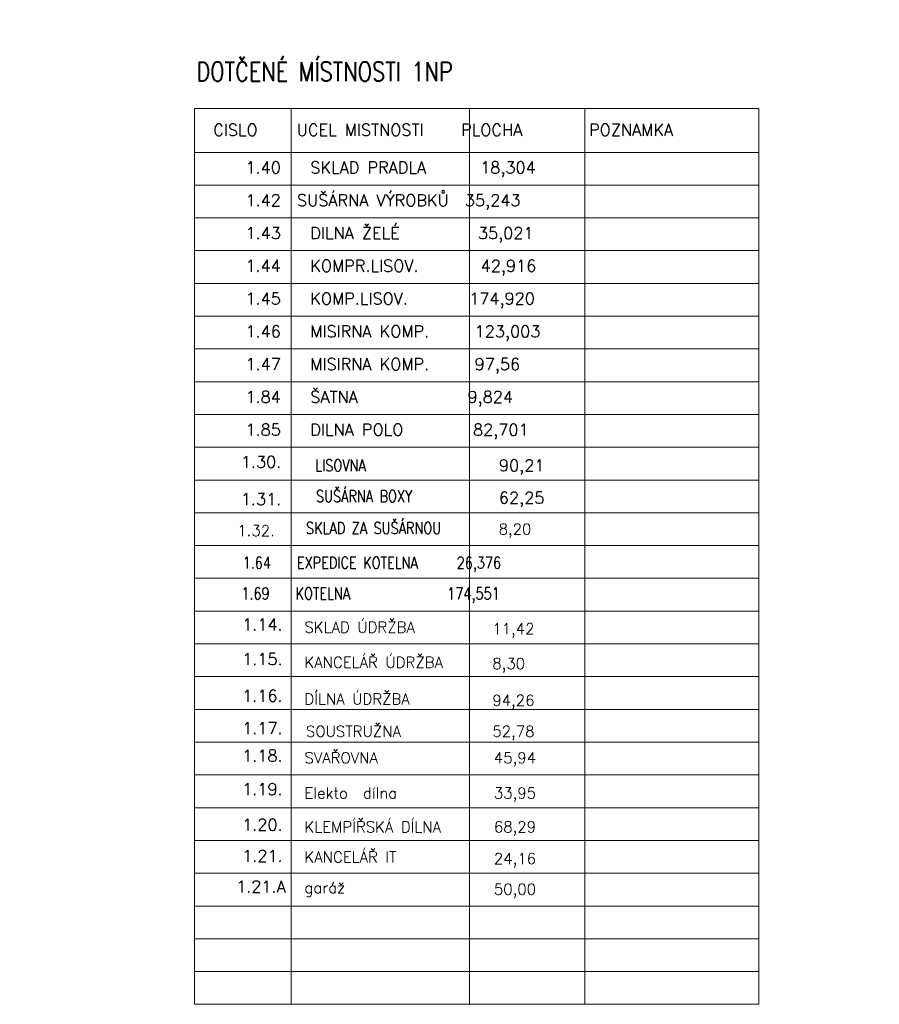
# Model space of a CAD drawing. Header units: millimetres. Extents: x -238874 to 551972, y -298952 to 658415.
# Tile 186 of 256: x 146006 to 161745, y 39633 to 57662. Entities that reach past the tile are written whole.
import ezdxf

# ---------------------------------------------------------------- set-up
doc = ezdxf.new("R2010")
doc.units = ezdxf.units.MM
doc.header["$LTSCALE"] = 20
doc.layers.add('00_HEDVIKA _KRESBA', color=1, linetype='Continuous')
doc.layers.add('CZ', color=255, linetype='Continuous')
doc.layers.add('CKTEXTY_MALE', color=140, linetype='Continuous', lineweight=18)
doc.layers.add('PRUCHODY', color=7, linetype='Continuous', lineweight=18)
doc.styles.add('ROMANS', font='romans', dxfattribs={"width": 0.8})
doc.styles.get("Standard").update_dxf_attribs({"font": 'simplex.shx', "width": 0.8})

msp = doc.modelspace()

# ---------------------------------------------------------------- linework, layer by layer
at = {"layer": 'PRUCHODY', "color": 7}
for p, q in [((149204.206, 46833.372), (149204.206, 56033.372)), ((149204.206, 56033.372), (159541.692, 56033.372)), ((150976.123, 46833.372), (150976.123, 56033.372)), ((154242.962, 46833.372), (154242.962, 56033.372)), ((156350.422, 46833.372), (156350.422, 56033.372)), ((159541.692, 56033.372), (159541.692, 46833.372)), ((149204.206, 55233.372), (159541.692, 55233.372)), ((149204.206, 54633.372), (159541.692, 54633.372)), ((149204.206, 54633.372), (159541.692, 54633.372)), ((149204.206, 54033.372), (159541.692, 54033.372)), ((149204.206, 53433.372), (159541.692, 53433.372)), ((149204.206, 52833.372), (159541.692, 52833.372)), ((149204.206, 52233.372), (159541.692, 52233.372)), ((149204.206, 51633.372), (159541.692, 51633.372)), ((149204.206, 51633.372), (159541.692, 51633.372)), ((149204.206, 51033.372), (159541.692, 51033.372)), ((149204.206, 51033.372), (159541.692, 51033.372)), ((149204.206, 50433.372), (159541.692, 50433.372)), ((149204.206, 49833.372), (159541.692, 49833.372)), ((149204.206, 49833.372), (159541.692, 49833.372)), ((149204.206, 49233.372), (159541.692, 49233.372)), ((149204.206, 39633.372), (149204.206, 48833.372)), ((150976.123, 39633.372), (150976.123, 48833.372)), ((154242.962, 39633.372), (154242.962, 48833.372)), ((156350.422, 39633.372), (156350.422, 48833.372)), ((159541.692, 48833.372), (159541.692, 39633.372)), ((149204.206, 48633.372), (159541.692, 48633.372)), ((149204.206, 48633.372), (159541.692, 48633.372)), ((149204.206, 48033.372), (159541.692, 48033.372)), ((149204.206, 47433.372), (159541.692, 47433.372)), ((149204.206, 46833.372), (159541.692, 46833.372)), ((149204.206, 46233.372), (159541.692, 46233.372)), ((149204.206, 45633.372), (159541.692, 45633.372)), ((149204.206, 45033.372), (159541.692, 45033.372)), ((149204.206, 44433.372), (159541.692, 44433.372)), ((149204.206, 44433.372), (159541.692, 44433.372)), ((149204.206, 43833.372), (159541.692, 43833.372)), ((149204.206, 43833.372), (159541.692, 43833.372)), ((149204.206, 43233.372), (159541.692, 43233.372)), ((149204.206, 42633.372), (159541.692, 42633.372)), ((149204.206, 42633.372), (159541.692, 42633.372)), ((149204.206, 42033.372), (159541.692, 42033.372)), ((149204.206, 41433.372), (159541.692, 41433.372)), ((149204.206, 41433.372), (159541.692, 41433.372)), ((149204.206, 40833.372), (159541.692, 40833.372)), ((149204.206, 40233.372), (159541.692, 40233.372)), ((149204.206, 39633.372), (159541.692, 39633.372))]:
    msp.add_line(p, q, dxfattribs=at)

# ---------------------------------------------------------------- texts
at = {"layer": '00_HEDVIKA _KRESBA', "color": 7, "char_height": 216, "attachment_point": 1}
for s, insert, width in [('LISOVNA', (151417.243, 49608.933), 1360.8), ('SUŠÁRNA BOXY', (151431.667, 49044.536), 2332.8), ('SKLAD ZA SUŠÁRNOU', (151249.301, 48461.003), 2993.66115)]:
    msp.add_mtext(s, dxfattribs=dict(at, insert=insert, width=width))
at = {"layer": 'CKTEXTY_MALE', "color": 7, "insert": (149241.861, 56885.864), "char_height": 350, "attachment_point": 1}
msp.add_mtext_dynamic_manual_height_columns('DOTČENÉ MÍSTNOSTI 1NP', width=9267.13323, gutter_width=1250, heights=[0], dxfattribs=at)
at = {"layer": 'CKTEXTY_MALE', "insert": (41215.138, 48082.555), "char_height": 200, "width": 2530.01668, "attachment_point": 1}
msp.add_mtext('\\pi152.87;ÚPRAVA OSTĚNÍ PO \\P\\pi0.49287;OSAZENÍ OKNA ŠTUK \\P\\pi1120.5;+ VÝMALBA', dxfattribs=at)
at = {"layer": 'CZ', "color": 7}
for s, p in [('CISLO    UCEL MISTNOSTI   PLOCHA       POZNAMKA', (149548.803, 55536.355)), ('1.40   SKLAD PRADLA     18,304    ', (150139.565, 54846.611)), ('1.42  SUŠÁRNA VÝROBKŮ  35,243     ', (150139.565, 54246.611)), ('1.43   DILNA ŽELÉ        35,021     ', (150139.565, 53646.611)), ('1.44   KOMPR.LISOV.      42,916     ', (150139.565, 53046.611)), ('1.45   KOMP.LISOV.      174,920    ', (150139.565, 52446.611)), ('1.46   MISIRNA KOMP.    123,003   ', (150139.565, 51846.611)), ('1.47   MISIRNA KOMP.    97,56   ', (150139.565, 51246.611)), ('1.84   ŠATNA            9,824     ', (150139.565, 50646.611)), ('1.85   DILNA POLO       82,701    ', (150139.565, 50046.611)), ('1.30.', (150055.213, 49456.903)), ('90,21', (154779.942, 49392.933)), ('1.31.', (150055.213, 48775.519)), ('62,25', (154779.942, 48800.347)), ('1.14.', (150079.596, 46480.55)), ('1.15.', (150079.596, 45847.585)), ('1.16.', (150079.596, 45174.677)), ('1.17.', (150079.596, 44582.077)), ('1.18.', (150079.596, 44078.155)), ('1.19.', (150079.596, 43465.375)), ('1.20.', (150079.596, 42813.974)), ('1.21.', (150079.596, 42241.557)), ('1.21.A', (149968.537, 41680.104))]:
    msp.add_text(s, height=216, dxfattribs=at).set_placement(p)
at = {"layer": 'CZ', "color": 7, "linetype": 'Continuous', "style": 'ROMANS'}
for s, p in [('1.32.', (149992.031, 48207.986)), ('8,20', (154774.392, 48232.814)), ('SKLAD ÚDRŽBA', (151219.114, 46437.914)), ('11,42', (154660.02, 46409.724)), ('KANCELÁŘ ÚDRŽBA', (151219.114, 45795.73)), ('8,30', (154660.02, 45772.893)), ('DÍLNA ÚDRŽBA', (151219.114, 45122.821)), ('94,26', (154660.02, 45099.984)), ('SOUSTRUŽNA', (151247.318, 44531.707)), ('52,78', (154660.02, 44531.707)), ('SVAŘOVNA', (151219.114, 44046.242)), ('45,94', (154688.224, 44046.242)), ('Elekto  dílna', (151219.114, 43401.405)), ('33,95', (154688.224, 43401.405)), ('KLEMPÍŘSKÁ DÍLNA', (151219.114, 42782.061)), ('68,29', (154688.224, 42782.061)), ('KANCELÁŘ IT', (151219.114, 42230.045)), ('24,16', (154688.224, 42201.855)), ('garáž', (151219.114, 41668.591)), ('50,00', (154688.224, 41640.402))]:
    msp.add_text(s, height=200, dxfattribs=at).set_placement(p)
at = {"layer": 'CZ', "color": 7, "char_height": 216, "width": 7387.2, "attachment_point": 1}
for s, insert in [('1.64    EXPEDICE KOTELNA      26,376   ', (150088.176, 47826.498)), ('1.69    KOTELNA               174,551  ', (150063.812, 47262.611))]:
    msp.add_mtext(s, dxfattribs=dict(at, insert=insert))

# ---------------------------------------------------------------- next in the draw order: texts
at = {"layer": 'CKTEXTY_MALE', "insert": (84697.574, 57562.14), "char_height": 200, "width": 2357.50741, "attachment_point": 1, "bg_fill": 3, "box_fill_scale": 1.5, "bg_fill_color": 256, "bg_fill_transparency": 0}
msp.add_mtext('\\pi109.89;OCELOVÝ PŘEKLAD \\P\\pi528.94;3*IPE160-4650', dxfattribs=at)

doc.saveas('drawing.dxf')
